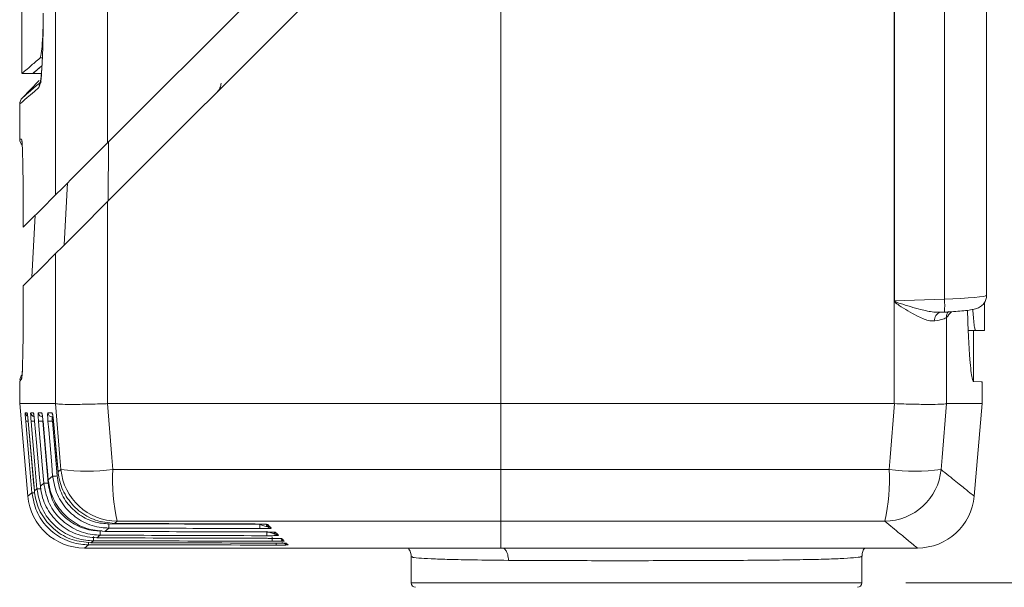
# Model space of a CAD drawing. Header units: millimetres. Extents: x 5 to 415, y 5 to 292.
# Tile 52 of 57: x 330 to 353, y 181 to 194. Entities that reach past the tile are written whole.
import ezdxf

# ---------------------------------------------------------------- set-up
doc = ezdxf.new("R2010")
doc.units = ezdxf.units.MM
doc.styles.add('SLDTEXTSTYLE0', font='TXT', dxfattribs={"width": 0.75})
doc.dimstyles.new('SLDDIMSTYLE0', dxfattribs={"dimtxt": 3.5, "dimasz": 3.5, "dimexe": 0, "dimexo": 0.0625, "dimgap": 0.875, "dimtad": 1, "dimdec": 1, "dimrnd": 1e-09, "dimzin": 12, "dimdsep": 46, "dimtxsty": 'SLDTEXTSTYLE0', "dimsah": 1, "dimcen": 0.09, "dimadec": 0, "dimazin": 3, "dimtfac": 1, "dimtdec": 1, "dimtofl": 0, "dimtmove": 0, "dimatfit": 3, "dimfxl": 1, "dimfrac": 2, "dimtolj": 1, "dimtzin": 12, "dimarcsym": 0})
doc.dimstyles.new('SLDDIMSTYLE3', dxfattribs={"dimtxt": 3.5, "dimasz": 3.5, "dimexe": 0, "dimexo": 0.0625, "dimgap": 0.875, "dimtad": 1, "dimrnd": 1e-09, "dimzin": 12, "dimdsep": 46, "dimtxsty": 'SLDTEXTSTYLE0', "dimsah": 1, "dimcen": 0.09, "dimadec": 0, "dimazin": 3, "dimtfac": 1, "dimtofl": 0, "dimtmove": 0, "dimatfit": 3, "dimfxl": 1, "dimfrac": 2, "dimtolj": 1, "dimtzin": 12, "dimarcsym": 0})

# ---------------------------------------------------------------- blocks, each defined once
blk = doc.blocks.new('_D_2')
at = {"color": 7, "linetype": 'Continuous', "lineweight": 0}
for p, q in [((352.703, 236.792), (364.351, 236.792)), ((363.351, 236.792), (363.351, 180.843)), ((350.567, 180.843), (364.351, 180.843))]:
    blk.add_line(p, q, dxfattribs=at)
for points in [[(363.351, 236.792), (362.851, 233.292), (363.851, 233.292)], [(363.351, 180.843), (363.851, 184.343), (362.851, 184.343)]]:
    blk.add_solid(points, dxfattribs=at)
at = {"color": 7, "linetype": 'Continuous', "lineweight": 0, "insert": (358.839, 204.292), "char_height": 3.5, "attachment_point": 1, "rotation": 90, "style": 'SLDTEXTSTYLE0'}
blk.add_mtext('55,9', dxfattribs=at)
blk = doc.blocks.new('_D_3')
at = {"color": 7, "linetype": 'Continuous', "lineweight": 0}
for p, q in [((352.703, 236.792), (370.351, 236.792)), ((369.351, 173.843), (369.351, 236.792)), ((348.917, 173.843), (370.351, 173.843))]:
    blk.add_line(p, q, dxfattribs=at)
for points in [[(369.351, 236.792), (368.851, 233.292), (369.851, 233.292)], [(369.351, 173.843), (369.851, 177.343), (368.851, 177.343)]]:
    blk.add_solid(points, dxfattribs=at)
at = {"color": 7, "linetype": 'Continuous', "lineweight": 0, "insert": (364.839, 199.499), "char_height": 3.5, "attachment_point": 1, "rotation": 90, "style": 'SLDTEXTSTYLE0'}
blk.add_mtext('62,95', dxfattribs=at)

msp = doc.modelspace()

# ---------------------------------------------------------------- linework, layer by layer
at = {"color": 7, "linetype": 'Continuous', "lineweight": 15}
for p, q in [((331.137, 189.719), (331.137, 204.513)), ((332.327, 190.909), (332.327, 203.551)), ((341.317, 199.899), (332.327, 190.909)), ((341.317, 184.943), (341.317, 198.555)), ((330.367, 198.092), (330.367, 192.498)), ((350.302, 194.994), (350.302, 187.293)), ((350.311, 187.293), (350.311, 194.994)), ((351.452, 194.95), (351.452, 187.336)), ((352.417, 191.658), (352.417, 194.865)), ((330.366, 192.492), (330.617, 192.492)), ((330.616, 192.492), (330.817, 192.492)), ((330.761, 192.334), (330.373, 191.932)), ((330.317, 191.793), (330.317, 190.99)), ((352.417, 187.421), (352.417, 190.629)), ((332.327, 184.943), (332.327, 189.566)), ((330.397, 189.355), (330.397, 188.978)), ((330.397, 189.355), (330.397, 188.978)), ((330.397, 189.355), (330.397, 189.355)), ((330.673, 189.255), (330.598, 187.836)), ((331.137, 188.375), (331.137, 184.943)), ((330.397, 187.635), (330.397, 187.166)), ((330.397, 187.166), (330.397, 187.635)), ((350.302, 187.293), (350.311, 187.293)), ((350.306, 187.278), (350.306, 184.943)), ((351.452, 187.336), (350.311, 187.293)), ((352.367, 186.617), (352.367, 187.26)), ((330.397, 187.166), (330.397, 187.166)), ((351.342, 187.032), (351.453, 187.036)), ((351.383, 187.035), (351.342, 187.036)), ((351.497, 184.943), (351.497, 186.915)), ((351.996, 186.617), (352.167, 186.617)), ((352.117, 185.448), (352.117, 186.617)), ((352.367, 186.617), (352.167, 186.617)), ((330.317, 185.46), (330.317, 184.943)), ((352.317, 184.943), (352.317, 185.445)), ((330.317, 184.943), (330.502, 182.828)), ((330.317, 184.943), (331.137, 184.943)), ((331.137, 184.943), (331.138, 184.943)), ((332.323, 184.943), (332.327, 184.943)), ((341.317, 184.943), (332.327, 184.943)), ((341.317, 183.438), (341.317, 184.943)), ((350.306, 184.943), (341.317, 184.943)), ((350.306, 184.943), (350.311, 184.943)), ((351.496, 184.943), (351.497, 184.943)), ((351.497, 184.943), (352.317, 184.943)), ((352.132, 182.828), (352.317, 184.943)), ((330.487, 184.733), (330.445, 184.733)), ((330.511, 184.54), (330.652, 182.948)), ((330.63, 184.733), (330.57, 184.733)), ((330.82, 184.733), (330.742, 184.733)), ((330.968, 183.127), (330.846, 184.545)), ((330.85, 184.54), (330.97, 183.204)), ((331.057, 184.733), (330.961, 184.733)), ((331.17, 183.29), (331.063, 184.545)), ((331.09, 184.539), (331.194, 183.385)), ((331.259, 183.438), (331.195, 183.386)), ((331.07, 183.285), (330.97, 183.204)), ((330.97, 183.204), (330.97, 183.204)), ((331.195, 183.386), (331.194, 183.385)), ((330.711, 182.995), (330.652, 182.948)), ((330.868, 183.122), (330.789, 183.058)), ((330.789, 183.058), (330.789, 183.058)), ((330.597, 182.903), (330.502, 182.828)), ((330.652, 182.948), (330.652, 182.948)), ((332.26, 182.022), (332.355, 182.099)), ((335.803, 182.182), (332.355, 182.196)), ((332.484, 182.205), (332.543, 182.254)), ((332.484, 182.205), (332.484, 182.205)), ((335.697, 182.191), (335.697, 182.191)), ((341.317, 182.254), (341.317, 181.642)), ((332.081, 181.874), (332.155, 181.936)), ((332.26, 182.022), (332.26, 182.022)), ((335.879, 182.009), (335.879, 182.009)), ((336.136, 181.987), (336.162, 181.96)), ((331.797, 181.642), (331.888, 181.716)), ((331.797, 181.642), (341.317, 181.642)), ((331.945, 181.763), (332, 181.808)), ((341.317, 181.642), (350.837, 181.642)), ((339.267, 181.446), (339.267, 180.843)), ((349.567, 180.843), (349.567, 181.456))]:
    msp.add_line(p, q, dxfattribs=at)
at = {"color": 8, "linetype": 'Continuous', "lineweight": 15}
for p, q in [((330.835, 192.847), (330.783, 192.847)), ((332.348, 190.93), (332.339, 189.577)), ((331.41, 189.991), (331.336, 188.574)), ((330.36, 185.504), (330.317, 185.46)), ((330.511, 184.54), (330.511, 184.54)), ((330.657, 184.54), (330.657, 184.54)), ((330.85, 184.54), (330.85, 184.54)), ((331.063, 184.545), (331.089, 184.545)), ((331.09, 184.54), (331.09, 184.539)), ((332.203, 182.032), (332.156, 182.032)), ((339.267, 180.843), (344.417, 180.843)), ((344.417, 180.843), (349.567, 180.843))]:
    msp.add_line(p, q, dxfattribs=at)
at = {"color": 7, "linetype": 'Continuous', "lineweight": 15, "flags": 128}
for points in [[(332.327, 189.566), (336.819, 194.057), (341.317, 198.555)], [(332.327, 190.909), (332.103, 190.684), (331.888, 190.469), (331.69, 190.271), (331.515, 190.096), (331.368, 189.95), (331.254, 189.836), (331.176, 189.758), (331.137, 189.719)], [(331.137, 189.719), (330.804, 189.386), (330.557, 189.139), (330.397, 188.978)], [(332.327, 189.566), (332.103, 189.341), (331.888, 189.126), (331.69, 188.928), (331.515, 188.753), (331.368, 188.606), (331.254, 188.492), (331.176, 188.414), (331.137, 188.375)], [(330.397, 187.635), (330.557, 187.795), (330.804, 188.042), (331.137, 188.375)], [(352.317, 185.445), (352.294, 185.445), (352.114, 185.448)], [(331.138, 184.943), (331.237, 183.715), (331.259, 183.438)], [(332.446, 183.438), (332.423, 183.715), (332.323, 184.943)], [(350.311, 184.943), (350.21, 183.715), (350.188, 183.438)], [(351.374, 183.438), (351.397, 183.715), (351.496, 184.943)], [(330.456, 184.54), (330.473, 184.341), (330.542, 183.544), (330.597, 182.903)], [(330.652, 182.948), (330.635, 183.147), (330.564, 183.943), (330.511, 184.54)], [(330.578, 184.54), (330.595, 184.341), (330.663, 183.544), (330.711, 182.995)], [(330.789, 183.058), (330.771, 183.257), (330.7, 184.053), (330.657, 184.54)], [(330.747, 184.54), (330.764, 184.341), (330.832, 183.544), (330.868, 183.122)], [(330.97, 183.204), (330.952, 183.403), (330.88, 184.199), (330.85, 184.54)], [(330.963, 184.54), (330.98, 184.341), (331.048, 183.544), (331.07, 183.285)], [(331.195, 183.386), (331.177, 183.585), (331.104, 184.381), (331.09, 184.54)], [(332.355, 182.196), (332.355, 182.177), (332.355, 182.16), (332.355, 182.144), (332.355, 182.129), (332.355, 182.117), (332.355, 182.108), (332.355, 182.102), (332.355, 182.099)], [(335.803, 182.182), (335.803, 182.164), (335.802, 182.146), (335.802, 182.13), (335.802, 182.116), (335.802, 182.104), (335.802, 182.094), (335.802, 182.088), (335.802, 182.086)], [(332, 181.904), (332, 181.886), (332, 181.868), (332, 181.851), (332, 181.837), (332, 181.825), (332, 181.816), (332, 181.81), (332, 181.808)], [(332.156, 182.032), (332.156, 182.013), (332.155, 181.996), (332.155, 181.979), (332.155, 181.965), (332.155, 181.953), (332.155, 181.944), (332.155, 181.938), (332.155, 181.936)], [(335.965, 182.02), (335.965, 182.001), (335.965, 181.984), (335.965, 181.967), (335.965, 181.953), (335.965, 181.941), (335.965, 181.932), (335.965, 181.926), (335.965, 181.923)], [(336.09, 181.894), (336.09, 181.876), (336.09, 181.858), (336.09, 181.842), (336.09, 181.827), (336.09, 181.815), (336.09, 181.806), (336.09, 181.8), (336.09, 181.798)]]:
    msp.add_lwpolyline(points, dxfattribs=at)
at = {"color": 8, "linetype": 'Continuous', "lineweight": 15, "flags": 128}
for points in [[(330.487, 184.733), (330.49, 184.715), (330.491, 184.712)], [(330.63, 184.733), (330.633, 184.715), (330.635, 184.707)], [(330.82, 184.733), (330.823, 184.715), (330.829, 184.7)], [(331.888, 181.773), (331.888, 181.759), (331.888, 181.745), (331.888, 181.733), (331.888, 181.724), (331.888, 181.718), (331.888, 181.716)], [(336.179, 181.753), (336.179, 181.753), (336.179, 181.738), (336.179, 181.726), (336.179, 181.717), (336.179, 181.712), (336.179, 181.709)]]:
    msp.add_lwpolyline(points, dxfattribs=at)
at = {"color": 8, "linetype": 'Continuous', "lineweight": 15}
for centre, radius, start, end in [((330.955, 192.171), 0.199, 138.4126, 180.2086), ((330.56, 190.991), 0.2, 179.9986, 198.6499), ((349.427, 187.18), 2.031, 355.9504, 4.4149), ((351.405, 186.864), 0.176, 106.5204, 189.1751), ((351.694, 186.917), 0.198, 137.7404, 180.482), ((330.56, 185.504), 0.2, 164.615, 180.0216), ((330.544, 184.742), 0.1, 184.9937, 242.907), ((330.471, 184.92), 0.38, 267.6866, 275.9127), ((330.669, 184.741), 0.1, 184.9779, 255.9025), ((330.594, 185.053), 0.513, 268.1703, 276.9158), ((331.157, 184.742), 0.1, 184.9816, 210.8464), ((330.613, 183.317), 0.414, 267.7789, 276.3461), ((336.166, 182.098), 0.0998, 247.8473, 269.9686), ((336.309, 181.955), 0.0998, 247.77, 269.9573)]:
    msp.add_arc(centre, radius, start, end, dxfattribs=at)
at = {"color": 7, "linetype": 'Continuous', "lineweight": 15}
for centre, radius, start, end in [((330.517, 191.793), 0.2, 136, 180), ((330.517, 190.99), 0.2, 180, 224), ((354.517, 180.796), 7.729, 122.9257, 123.005), ((330.517, 185.46), 0.2, 135, 173.1112), ((330.841, 184.741), 0.0999, 184.9437, 269.9566), ((330.754, 185.358), 0.819, 269.5217, 276.4951), ((331.061, 184.741), 0.0998, 184.9137, 269.9321), ((330.969, 185.384), 0.844, 269.6337, 276.3888), ((331.853, 187.81), 4.412, 262.2728, 277.7272), ((332.558, 183.558), 1.304, 185.2887, 269.3452), ((336.687, 183.191), 4.248, 176.6644, 192.7395), ((345.947, 183.191), 4.248, 347.2603, 3.3356), ((350.076, 183.558), 1.304, 270.6549, 354.7111), ((350.781, 187.81), 4.413, 262.2735, 277.7265), ((331.076, 184.127), 0.842, 269.6243, 276.3981), ((330.719, 183.788), 0.794, 269.404, 276.6041), ((330.875, 183.941), 0.819, 269.5222, 276.4945), ((331.797, 182.942), 1.3, 185, 270), ((350.837, 182.942), 1.3, 270, 355), ((335.986, 182.278), 0.0996, 255.0317, 269.9995), ((336.068, 182.195), 0.0996, 225.0182, 269.9945), ((336.233, 182.031), 0.0997, 225.0093, 269.9725), ((336.36, 181.904), 0.0998, 225.0023, 269.9573), ((336.451, 181.813), 0.0999, 225.0021, 269.955), ((339.367, 180.843), 0.1, 180, 270), ((349.467, 180.843), 0.1, 270, 0)]:
    msp.add_arc(centre, radius, start, end, dxfattribs=at)
for centre, major_axis, ratio, start_param, end_param in [((351.417, 187.396), (1, 0.025), 0.061205, 4.745788, 6.281678), ((350.201, 186.874), (1.3, 0.053), 0.100782, 5.623196, 6.19495)]:
    msp.add_ellipse(centre, major_axis=major_axis, ratio=ratio, start_param=start_param, end_param=end_param, dxfattribs=at)
at = {"color": 8, "linetype": 'Continuous', "lineweight": 15}
msp.add_ellipse((120.317, 180.511), major_axis=(231.999, 8.202), ratio=0.087456, start_param=6.195977, end_param=6.202144, dxfattribs=at)
at = {"color": 7, "linetype": 'Continuous', "lineweight": 15}
for points, knots in [([(330.854, 193.871), (330.853, 193.702), (330.852, 193.376), (330.843, 192.982), (330.833, 192.81), (330.83, 192.756)], [0, 0, 0, 0, 0.425665, 0.821955, 1, 1, 1, 1]), ([(330.852, 193.614), (330.849, 193.521), (330.842, 193.299), (330.822, 193.036), (330.801, 192.878), (330.787, 192.854), (330.783, 192.847)], [0, 0, 0, 0, 0.219505, 0.521578, 0.850221, 1, 1, 1, 1]), ([(330.374, 192.498), (330.372, 192.496), (330.36, 192.486), (330.419, 192.536), (330.547, 192.645), (330.704, 192.78), (330.783, 192.847)], [0, 0, 0, 0, 0.0683333, 0.3784534, 0.6891331, 1, 1, 1, 1]), ([(330.825, 192.67), (330.773, 192.625), (330.654, 192.523), (330.605, 192.482), (330.62, 192.495), (330.621, 192.496)], [0, 0, 0, 0, 0.4229431, 0.9511818, 1, 1, 1, 1]), ([(330.617, 192.492), (330.618, 192.492), (330.618, 192.493), (330.632, 192.504), (330.665, 192.533), (330.708, 192.57), (330.76, 192.614), (330.8, 192.648), (330.825, 192.67)], [0, 0, 0, 0, 0.082955, 0.289416, 0.495877, 0.702338, 0.805567, 1, 1, 1, 1]), ([(330.831, 192.756), (330.827, 192.693), (330.82, 192.559), (330.806, 192.409), (330.793, 192.309), (330.781, 192.264), (330.783, 192.267), (330.783, 192.268)], [0, 0, 0, 0, 0.226216, 0.479395, 0.729624, 0.936388, 1, 1, 1, 1]), ([(330.383, 191.941), (330.391, 191.947), (330.408, 191.963), (330.544, 192.079), (330.722, 192.232), (330.811, 192.309)], [0, 0, 0, 0, 0.263254, 0.631627, 1, 1, 1, 1]), ([(334.919, 192.272), (334.918, 192.233), (334.909, 192.196), (334.878, 192.126), (334.855, 192.094), (334.829, 192.067)], [0, 0, 0, 0, 0.5, 0.5, 1, 1, 1, 1]), ([(352.417, 190.629), (352.414, 190.762), (352.409, 191.029), (352.414, 191.392), (352.416, 191.59), (352.417, 191.658)], [0, 0, 0, 0, 0.396771, 0.79356, 1, 1, 1, 1]), ([(330.369, 190.94), (330.369, 190.94), (330.368, 190.941), (330.372, 190.908), (330.376, 190.844), (330.379, 190.76), (330.381, 190.722)], [0, 0, 0, 0, 0.088375, 0.349143, 0.708789, 1, 1, 1, 1]), ([(330.38, 190.722), (330.383, 190.641), (330.388, 190.502), (330.392, 190.21), (330.396, 189.845), (330.396, 189.55), (330.397, 189.355)], [0, 0, 0, 0, 0.259583, 0.445847, 0.632429, 1, 1, 1, 1]), ([(350.302, 187.293), (350.302, 187.29), (350.303, 187.285), (350.305, 187.28), (350.306, 187.278)], [0, 0, 0, 0, 0.55627, 1, 1, 1, 1]), ([(350.306, 187.278), (350.317, 187.266), (350.336, 187.246), (350.375, 187.219), (350.534, 187.111), (350.784, 186.966), (351.061, 186.836), (351.184, 186.836), (351.231, 186.836)], [0, 0, 0, 0, 0.041379, 0.069811, 0.119139, 0.530611, 0.815749, 1, 1, 1, 1]), ([(350.315, 187.284), (350.314, 187.285), (350.312, 187.287), (350.311, 187.29), (350.311, 187.292), (350.311, 187.293)], [0, 0, 0, 0, 0.470339, 0.787777, 1, 1, 1, 1]), ([(351.453, 187.036), (351.489, 187.038), (351.595, 187.042), (351.765, 187.054), (351.944, 187.071), (352.082, 187.091), (352.174, 187.112), (352.271, 187.152), (352.356, 187.228), (352.408, 187.322), (352.414, 187.389), (352.417, 187.421)], [0, 0, 0, 0, 0.077963, 0.228055, 0.380101, 0.537206, 0.67279, 0.770241, 0.852748, 0.930205, 1, 1, 1, 1]), ([(330.384, 185.893), (330.386, 186), (330.392, 186.218), (330.396, 186.673), (330.396, 186.997), (330.397, 187.166)], [0, 0, 0, 0, 0.3127198, 0.6399215, 1, 1, 1, 1]), ([(351.978, 187.078), (351.983, 186.944), (351.992, 186.654), (352.012, 186.274), (352.034, 185.937), (352.058, 185.685), (352.085, 185.491), (352.104, 185.464), (352.114, 185.448)], [0, 0, 0, 0, 0.137376, 0.299612, 0.46185, 0.624294, 0.786736, 1, 1, 1, 1]), ([(352.167, 186.617), (352.161, 186.624), (352.149, 186.637), (352.131, 186.748), (352.115, 186.899), (352.106, 187.039), (352.102, 187.098)], [0, 0, 0, 0, 0.268967, 0.537934, 0.807094, 1, 1, 1, 1]), ([(330.384, 185.893), (330.382, 185.839), (330.379, 185.728), (330.374, 185.619), (330.371, 185.586), (330.369, 185.571)], [0, 0, 0, 0, 0.337322, 0.693963, 1, 1, 1, 1]), ([(331.138, 184.943), (331.165, 184.938), (331.219, 184.929), (331.475, 184.924), (331.829, 184.928), (332.134, 184.936), (332.301, 184.942), (332.323, 184.943)], [0, 0, 0, 0, 0.2408487, 0.4817051, 0.7223794, 0.9630263, 1, 1, 1, 1]), ([(351.496, 184.943), (351.494, 184.942), (351.477, 184.936), (351.379, 184.928), (351.112, 184.924), (350.743, 184.929), (350.455, 184.938), (350.311, 184.943)], [0, 0, 0, 0, 0.036974, 0.277621, 0.518295, 0.759152, 1, 1, 1, 1]), ([(330.456, 184.54), (330.454, 184.553), (330.451, 184.588), (330.447, 184.642), (330.444, 184.692), (330.443, 184.726), (330.444, 184.731), (330.445, 184.733)], [0, 0, 0, 0, 0.125703, 0.344668, 0.563097, 0.781539, 1, 1, 1, 1]), ([(330.487, 184.733), (330.487, 184.732), (330.489, 184.73), (330.492, 184.71), (330.498, 184.666), (330.505, 184.607), (330.509, 184.562), (330.511, 184.54)], [0, 0, 0, 0, 0.117587, 0.337819, 0.55859, 0.779296, 1, 1, 1, 1]), ([(330.491, 184.713), (330.491, 184.713), (330.491, 184.713), (330.493, 184.706), (330.495, 184.687), (330.5, 184.647), (330.506, 184.594), (330.509, 184.555), (330.511, 184.54)], [0, 0, 0, 0, 0.03566, 0.134172, 0.300595, 0.533185, 0.808237, 1, 1, 1, 1]), ([(330.578, 184.54), (330.577, 184.553), (330.574, 184.588), (330.57, 184.642), (330.568, 184.692), (330.567, 184.726), (330.569, 184.731), (330.57, 184.733)], [0, 0, 0, 0, 0.1261, 0.344735, 0.56301, 0.781499, 1, 1, 1, 1]), ([(330.63, 184.733), (330.63, 184.732), (330.632, 184.73), (330.637, 184.71), (330.643, 184.666), (330.65, 184.607), (330.655, 184.562), (330.657, 184.54)], [0, 0, 0, 0, 0.117157, 0.337732, 0.558667, 0.779333, 1, 1, 1, 1]), ([(330.636, 184.708), (330.636, 184.708), (330.636, 184.707), (330.638, 184.697), (330.642, 184.672), (330.648, 184.627), (330.653, 184.578), (330.656, 184.547), (330.657, 184.539)], [0, 0, 0, 0, 0.063135, 0.181138, 0.368274, 0.613987, 0.896636, 1, 1, 1, 1]), ([(330.747, 184.54), (330.746, 184.553), (330.743, 184.588), (330.74, 184.642), (330.738, 184.692), (330.738, 184.726), (330.741, 184.731), (330.742, 184.733)], [0, 0, 0, 0, 0.126348, 0.344658, 0.562808, 0.781408, 1, 1, 1, 1]), ([(330.82, 184.733), (330.821, 184.732), (330.823, 184.73), (330.828, 184.71), (330.836, 184.666), (330.843, 184.607), (330.848, 184.562), (330.85, 184.54)], [0, 0, 0, 0, 0.116858, 0.337785, 0.558858, 0.779426, 1, 1, 1, 1]), ([(330.828, 184.704), (330.828, 184.704), (330.828, 184.703), (330.831, 184.692), (330.835, 184.667), (330.841, 184.623), (330.846, 184.575), (330.849, 184.545), (330.85, 184.537)], [0, 0, 0, 0, 0.06857, 0.189461, 0.374219, 0.619886, 0.902354, 1, 1, 1, 1]), ([(330.963, 184.54), (330.962, 184.553), (330.96, 184.588), (330.956, 184.642), (330.955, 184.692), (330.957, 184.726), (330.96, 184.731), (330.961, 184.733)], [0, 0, 0, 0, 0.12647, 0.344436, 0.562503, 0.781257, 1, 1, 1, 1]), ([(331.06, 184.642), (331.059, 184.64), (331.056, 184.638), (331.055, 184.621), (331.056, 184.596), (331.059, 184.569), (331.062, 184.551), (331.063, 184.545)], [0, 0, 0, 0, 0.2190526, 0.4372067, 0.6546274, 0.8728169, 1, 1, 1, 1]), ([(331.057, 184.733), (331.058, 184.732), (331.061, 184.73), (331.067, 184.71), (331.075, 184.666), (331.083, 184.607), (331.088, 184.562), (331.09, 184.54)], [0, 0, 0, 0, 0.116684, 0.337978, 0.559154, 0.779568, 1, 1, 1, 1]), ([(331.067, 184.7), (331.067, 184.7), (331.067, 184.7), (331.069, 184.692), (331.073, 184.672), (331.079, 184.634), (331.085, 184.586), (331.088, 184.552), (331.089, 184.539)], [0, 0, 0, 0, 0.047217, 0.157492, 0.327735, 0.556795, 0.83533, 1, 1, 1, 1]), ([(341.317, 183.438), (339.809, 183.438), (336.849, 183.438), (333.895, 183.438), (332.446, 183.438)], [0, 0, 0, 0, 0.509421, 1, 1, 1, 1]), ([(350.188, 183.438), (349.618, 183.438), (348.122, 183.438), (345.166, 183.438), (342.777, 183.438), (341.317, 183.438)], [0, 0, 0, 0, 0.192893, 0.506521, 1, 1, 1, 1]), ([(341.317, 182.254), (341.317, 182.257), (341.317, 182.272), (341.317, 182.372), (341.317, 182.637), (341.317, 183.005), (341.317, 183.294), (341.317, 183.438)], [0, 0, 0, 0, 0.049958, 0.287613, 0.525127, 0.762561, 1, 1, 1, 1]), ([(352.132, 182.828), (352.123, 182.834), (352.107, 182.847), (351.965, 182.961), (351.737, 183.145), (351.495, 183.34), (351.374, 183.438)], [0, 0, 0, 0, 0.240803, 0.481747, 0.740786, 1, 1, 1, 1]), ([(332.26, 182.022), (332.114, 182.037), (331.821, 182.067), (331.432, 182.293), (331.138, 182.624), (331.003, 182.952), (330.977, 183.15), (330.97, 183.204)], [0, 0, 0, 0, 0.22883, 0.457692, 0.686273, 0.914436, 1, 1, 1, 1]), ([(331.07, 183.285), (331.097, 183.141), (331.15, 182.852), (331.406, 182.484), (331.759, 182.22), (332.097, 182.111), (332.298, 182.102), (332.355, 182.099)], [0, 0, 0, 0, 0.22821, 0.456514, 0.683989, 0.910962, 1, 1, 1, 1]), ([(332.355, 182.196), (332.303, 182.198), (332.117, 182.206), (331.805, 182.307), (331.48, 182.551), (331.243, 182.891), (331.194, 183.157), (331.17, 183.29)], [0, 0, 0, 0, 0.0890489, 0.3160114, 0.5434507, 0.7717431, 1, 1, 1, 1]), ([(332.484, 182.205), (332.337, 182.22), (332.044, 182.25), (331.655, 182.477), (331.362, 182.809), (331.227, 183.135), (331.201, 183.332), (331.195, 183.386)], [0, 0, 0, 0, 0.229278, 0.45861, 0.687471, 0.915716, 1, 1, 1, 1]), ([(330.711, 182.995), (330.737, 182.85), (330.791, 182.561), (331.048, 182.193), (331.402, 181.928), (331.741, 181.819), (331.943, 181.81), (332, 181.808)], [0, 0, 0, 0, 0.2279491, 0.4559496, 0.6834932, 0.9106632, 1, 1, 1, 1]), ([(332.081, 181.874), (331.935, 181.889), (331.642, 181.919), (331.252, 182.145), (330.959, 182.476), (330.822, 182.804), (330.796, 183.003), (330.789, 183.058)], [0, 0, 0, 0, 0.228411, 0.456839, 0.685131, 0.913176, 1, 1, 1, 1]), ([(330.868, 183.122), (330.895, 182.978), (330.949, 182.689), (331.205, 182.32), (331.558, 182.056), (331.897, 181.947), (332.098, 181.938), (332.155, 181.936)], [0, 0, 0, 0, 0.2280851, 0.4562425, 0.6837691, 0.9108532, 1, 1, 1, 1]), ([(332.156, 182.032), (332.103, 182.034), (331.917, 182.042), (331.604, 182.143), (331.278, 182.387), (331.042, 182.727), (330.992, 182.994), (330.968, 183.127)], [0, 0, 0, 0, 0.089152, 0.316224, 0.543723, 0.771875, 1, 1, 1, 1]), ([(330.597, 182.903), (330.624, 182.759), (330.678, 182.47), (330.935, 182.101), (331.289, 181.837), (331.629, 181.727), (331.831, 181.719), (331.888, 181.716)], [0, 0, 0, 0, 0.2278, 0.455635, 0.683166, 0.910396, 1, 1, 1, 1]), ([(331.945, 181.763), (331.799, 181.778), (331.506, 181.807), (331.117, 182.032), (330.823, 182.363), (330.685, 182.692), (330.66, 182.892), (330.652, 182.948)], [0, 0, 0, 0, 0.228024, 0.456051, 0.684052, 0.911943, 1, 1, 1, 1]), ([(332.355, 182.099), (332.422, 182.099), (332.755, 182.098), (333.904, 182.093), (334.986, 182.089), (335.802, 182.086)], [0, 0, 0, 0, 0.0580145, 0.2900728, 1, 1, 1, 1]), ([(335.697, 182.191), (335.631, 182.191), (335.297, 182.192), (334.226, 182.197), (333.221, 182.201), (332.484, 182.205)], [0, 0, 0, 0, 0.0622346, 0.3111735, 1, 1, 1, 1]), ([(332.543, 182.254), (333.983, 182.254), (336.905, 182.254), (339.832, 182.254), (341.317, 182.254), (341.317, 182.254)], [0, 0, 0, 0, 0.492944, 0.999993, 1, 1, 1, 1]), ([(335.697, 182.191), (335.71, 182.191), (335.764, 182.19), (335.842, 182.189), (335.913, 182.186), (335.946, 182.184), (335.96, 182.182), (335.96, 182.182), (335.96, 182.182)], [0, 0, 0, 0, 0.117061, 0.488548, 0.721585, 0.862658, 0.955476, 1, 1, 1, 1]), ([(335.697, 182.191), (335.723, 182.191), (335.785, 182.19), (335.872, 182.188), (335.938, 182.185), (335.976, 182.181), (335.983, 182.179), (335.986, 182.178)], [0, 0, 0, 0, 0.201171, 0.496779, 0.710148, 0.854637, 1, 1, 1, 1]), ([(335.802, 182.086), (335.844, 182.086), (335.914, 182.086), (335.996, 182.088), (336.042, 182.09), (336.066, 182.093), (336.068, 182.095), (336.068, 182.096)], [0, 0, 0, 0, 0.3431353, 0.5666026, 0.7376521, 0.876877, 1, 1, 1, 1]), ([(335.803, 182.182), (335.834, 182.172), (335.884, 182.155), (335.944, 182.137), (335.976, 182.128), (335.99, 182.124), (335.996, 182.123), (335.999, 182.124), (335.998, 182.124), (335.998, 182.125)], [0, 0, 0, 0, 0.396549, 0.634842, 0.795255, 0.868883, 0.907967, 0.969626, 1, 1, 1, 1]), ([(335.954, 182.169), (335.955, 182.167), (335.971, 182.152), (335.985, 182.138), (335.998, 182.125)], [0, 0, 0, 0, 0.082532, 1, 1, 1, 1]), ([(336.068, 182.096), (336.055, 182.109), (336.028, 182.135), (336, 182.164), (335.986, 182.178)], [0, 0, 0, 0, 0.497532, 1, 1, 1, 1]), ([(341.317, 182.254), (341.317, 182.254), (341.368, 182.254), (342.806, 182.254), (345.166, 182.254), (348.038, 182.254), (349.524, 182.254), (350.091, 182.254)], [0, 0, 0, 0, 0.000007, 0.017622, 0.491038, 0.806177, 1, 1, 1, 1]), ([(350.091, 182.254), (350.21, 182.156), (350.45, 181.959), (350.674, 181.775), (350.813, 181.66), (350.829, 181.648), (350.837, 181.642)], [0, 0, 0, 0, 0.259043, 0.518261, 0.75906, 1, 1, 1, 1]), ([(336.025, 181.863), (335.958, 181.864), (335.625, 181.864), (334.31, 181.868), (333.062, 181.871), (332.081, 181.874)], [0, 0, 0, 0, 0.050712, 0.253562, 1, 1, 1, 1]), ([(332.155, 181.936), (332.222, 181.935), (332.555, 181.934), (333.825, 181.93), (335.028, 181.926), (335.965, 181.923)], [0, 0, 0, 0, 0.052502, 0.26251, 1, 1, 1, 1]), ([(335.879, 182.009), (335.813, 182.009), (335.479, 182.01), (334.273, 182.014), (333.133, 182.018), (332.26, 182.022)], [0, 0, 0, 0, 0.055265, 0.276324, 1, 1, 1, 1]), ([(336.143, 182.001), (336.143, 182.001), (336.143, 182.001), (336.129, 182.003), (336.098, 182.005), (336.024, 182.007), (335.969, 182.008), (335.855, 182.009), (335.969, 182.008), (336.024, 182.007), (336.098, 182.005), (336.129, 182.003), (336.143, 182.001), (336.143, 182.001), (336.143, 182.001)], [0, 0, 0, 0, 0.019423, 0.065656, 0.135158, 0.250293, 0.432826, 0.5, 0.567174, 0.749707, 0.864842, 0.934344, 0.980577, 1, 1, 1, 1]), ([(335.879, 182.009), (335.906, 182.009), (335.969, 182.008), (336.055, 182.006), (336.12, 182.004), (336.157, 182.001), (336.163, 181.999), (336.166, 181.998)], [0, 0, 0, 0, 0.2109211, 0.5019896, 0.7117688, 0.8554732, 1, 1, 1, 1]), ([(336.162, 181.96), (336.162, 181.96), (336.163, 181.96), (336.16, 181.96), (336.154, 181.961), (336.14, 181.964), (336.107, 181.974), (336.046, 181.993), (335.996, 182.009), (335.965, 182.02)], [0, 0, 0, 0, 0.02702, 0.088532, 0.127435, 0.20175, 0.36332, 0.603927, 1, 1, 1, 1]), ([(336.233, 181.931), (336.232, 181.931), (336.23, 181.929), (336.206, 181.927), (336.159, 181.925), (336.077, 181.924), (336.007, 181.923), (335.965, 181.923)], [0, 0, 0, 0, 0.118837, 0.258553, 0.430655, 0.656402, 1, 1, 1, 1]), ([(335.997, 181.863), (336.023, 181.863), (336.089, 181.863), (336.178, 181.862), (336.245, 181.86), (336.276, 181.859), (336.289, 181.857), (336.289, 181.857), (336.289, 181.857)], [0, 0, 0, 0, 0.2160678, 0.5448532, 0.7543911, 0.8801412, 0.9649694, 1, 1, 1, 1]), ([(336.025, 181.863), (336.052, 181.863), (336.116, 181.863), (336.202, 181.861), (336.265, 181.859), (336.3, 181.857), (336.306, 181.856), (336.309, 181.855)], [0, 0, 0, 0, 0.220543, 0.507032, 0.713306, 0.856267, 1, 1, 1, 1]), ([(336.233, 181.931), (336.222, 181.942), (336.2, 181.963), (336.177, 181.987), (336.166, 181.998)], [0, 0, 0, 0, 0.498023, 1, 1, 1, 1]), ([(336.36, 181.804), (336.352, 181.812), (336.336, 181.828), (336.318, 181.846), (336.309, 181.855)], [0, 0, 0, 0, 0.498503, 1, 1, 1, 1]), ([(331.888, 181.716), (331.955, 181.716), (332.288, 181.715), (333.718, 181.713), (335.082, 181.711), (336.179, 181.709)], [0, 0, 0, 0, 0.046616, 0.233078, 1, 1, 1, 1]), ([(336.134, 181.754), (336.067, 181.755), (335.734, 181.755), (334.337, 181.758), (333.008, 181.761), (331.945, 181.763)], [0, 0, 0, 0, 0.047751, 0.238754, 1, 1, 1, 1]), ([(332, 181.808), (332.066, 181.808), (332.4, 181.807), (333.763, 181.803), (335.06, 181.8), (336.09, 181.798)], [0, 0, 0, 0, 0.048897, 0.244483, 1, 1, 1, 1]), ([(336.36, 181.804), (336.359, 181.803), (336.357, 181.802), (336.333, 181.801), (336.286, 181.799), (336.203, 181.798), (336.133, 181.798), (336.09, 181.798)], [0, 0, 0, 0, 0.114595, 0.2548, 0.427949, 0.655993, 1, 1, 1, 1]), ([(336.111, 181.754), (336.137, 181.754), (336.202, 181.754), (336.29, 181.753), (336.356, 181.752), (336.386, 181.751), (336.399, 181.75), (336.399, 181.75), (336.399, 181.75)], [0, 0, 0, 0, 0.218137, 0.543007, 0.753343, 0.878393, 0.964336, 1, 1, 1, 1]), ([(336.134, 181.754), (336.162, 181.754), (336.226, 181.754), (336.312, 181.753), (336.373, 181.752), (336.408, 181.75), (336.413, 181.749), (336.415, 181.749)], [0, 0, 0, 0, 0.230023, 0.511904, 0.714757, 0.857018, 1, 1, 1, 1]), ([(336.451, 181.713), (336.45, 181.713), (336.448, 181.712), (336.424, 181.711), (336.376, 181.71), (336.293, 181.709), (336.221, 181.709), (336.179, 181.709)], [0, 0, 0, 0, 0.110401, 0.251089, 0.425285, 0.655645, 1, 1, 1, 1]), ([(336.451, 181.713), (336.445, 181.719), (336.434, 181.73), (336.422, 181.742), (336.415, 181.749)], [0, 0, 0, 0, 0.498975, 1, 1, 1, 1]), ([(339.188, 181.642), (339.197, 181.633), (339.227, 181.604), (339.264, 181.53), (339.262, 181.468), (339.261, 181.445)], [0, 0, 0, 0, 0.197359, 0.702666, 1, 1, 1, 1]), ([(341.376, 181.642), (341.392, 181.628), (341.427, 181.601), (341.455, 181.541), (341.481, 181.463), (341.484, 181.406), (341.488, 181.36)], [0, 0, 0, 0, 0.262139, 0.537663, 0.624625, 1, 1, 1, 1]), ([(349.572, 181.455), (349.572, 181.483), (349.573, 181.548), (349.608, 181.615), (349.631, 181.638), (349.634, 181.642)], [0, 0, 0, 0, 0.403258, 0.91296, 1, 1, 1, 1])]:
    msp.add_open_spline(points, degree=3, knots=knots, dxfattribs=at)
at = {"color": 8, "linetype": 'Continuous', "lineweight": 15}
for points, knots in [([(330.83, 192.756), (330.826, 192.681), (330.816, 192.46), (330.789, 192.24), (330.766, 192.193), (330.756, 192.17)], [0, 0, 0, 0, 0.203761, 0.603247, 1, 1, 1, 1]), ([(330.36, 190.991), (330.363, 190.98), (330.369, 190.959), (330.377, 190.864), (330.38, 190.743), (330.38, 190.722)], [0, 0, 0, 0, 0.455032, 0.904836, 1, 1, 1, 1]), ([(351.342, 187.036), (351.298, 187.035), (351.163, 187.035), (350.859, 187.107), (350.579, 187.188), (350.393, 187.249), (350.357, 187.263), (350.333, 187.272), (350.321, 187.28), (350.315, 187.284)], [0, 0, 0, 0, 0.140146, 0.439336, 0.87892, 0.930955, 0.962365, 0.981839, 1, 1, 1, 1]), ([(330.36, 185.504), (330.364, 185.523), (330.371, 185.56), (330.38, 185.72), (330.384, 185.879), (330.384, 185.893)], [0, 0, 0, 0, 0.474373, 0.95247, 1, 1, 1, 1]), ([(336.38, 181.742), (336.38, 181.742), (336.38, 181.742), (336.378, 181.742), (336.372, 181.744), (336.357, 181.748), (336.336, 181.755), (336.317, 181.761), (336.312, 181.762)], [0, 0, 0, 0, 0.0470247, 0.1890892, 0.2777414, 0.4532091, 0.8320841, 1, 1, 1, 1]), ([(341.488, 181.36), (341.21, 181.363), (340.707, 181.368), (340.128, 181.38), (339.701, 181.394), (339.417, 181.412), (339.266, 181.429), (339.288, 181.442), (339.295, 181.446)], [0, 0, 0, 0, 0.211979, 0.384186, 0.561389, 0.733598, 0.9108, 1, 1, 1, 1]), ([(349.543, 181.456), (349.55, 181.453), (349.575, 181.441), (349.444, 181.423), (349.184, 181.404), (348.774, 181.387), (348.247, 181.375), (347.605, 181.366), (346.879, 181.359), (346.076, 181.355), (345.234, 181.353), (344.36, 181.352), (343.496, 181.352), (342.652, 181.354), (341.984, 181.356), (341.613, 181.359), (341.488, 181.36)], [0, 0, 0, 0, 0.029563, 0.105984, 0.184619, 0.261032, 0.339662, 0.416076, 0.494707, 0.571122, 0.649754, 0.726169, 0.804799, 0.881212, 0.95984, 1, 1, 1, 1])]:
    msp.add_open_spline(points, degree=3, knots=knots, dxfattribs=at)
at = {"color": 7, "linetype": 'Continuous', "lineweight": 15}
for points in [[(330.756, 192.17), (330.463, 191.919), (330.317, 191.793), (330.317, 191.793)], [(330.317, 190.99), (330.317, 190.99), (330.331, 190.99), (330.36, 190.991)]]:
    msp.add_open_spline(points, degree=3, dxfattribs=at)

# ---------------------------------------------------------------- dimensions: what is measured, and where the dimension line sits
at = {"color": 7, "linetype": 'Continuous', "lineweight": 0}
for base, p1, p2, dimstyle, picture, middle in [((369.351, 236.792), (347.917, 173.843), (351.703, 236.792), 'SLDDIMSTYLE3', '_D_3', (369.351, 205.317)), ((363.351, 180.843), (351.703, 236.792), (349.567, 180.843), 'SLDDIMSTYLE0', '_D_2', (363.351, 208.817))]:
    dim = msp.add_linear_dim(base=base, p1=p1, p2=p2, angle=90, dimstyle=dimstyle, dxfattribs=at)
    dim.commit()
    dim.dimension.update_dxf_attribs({"geometry": picture, "text_midpoint": middle, "dimtype": 160})

doc.saveas('drawing.dxf')
